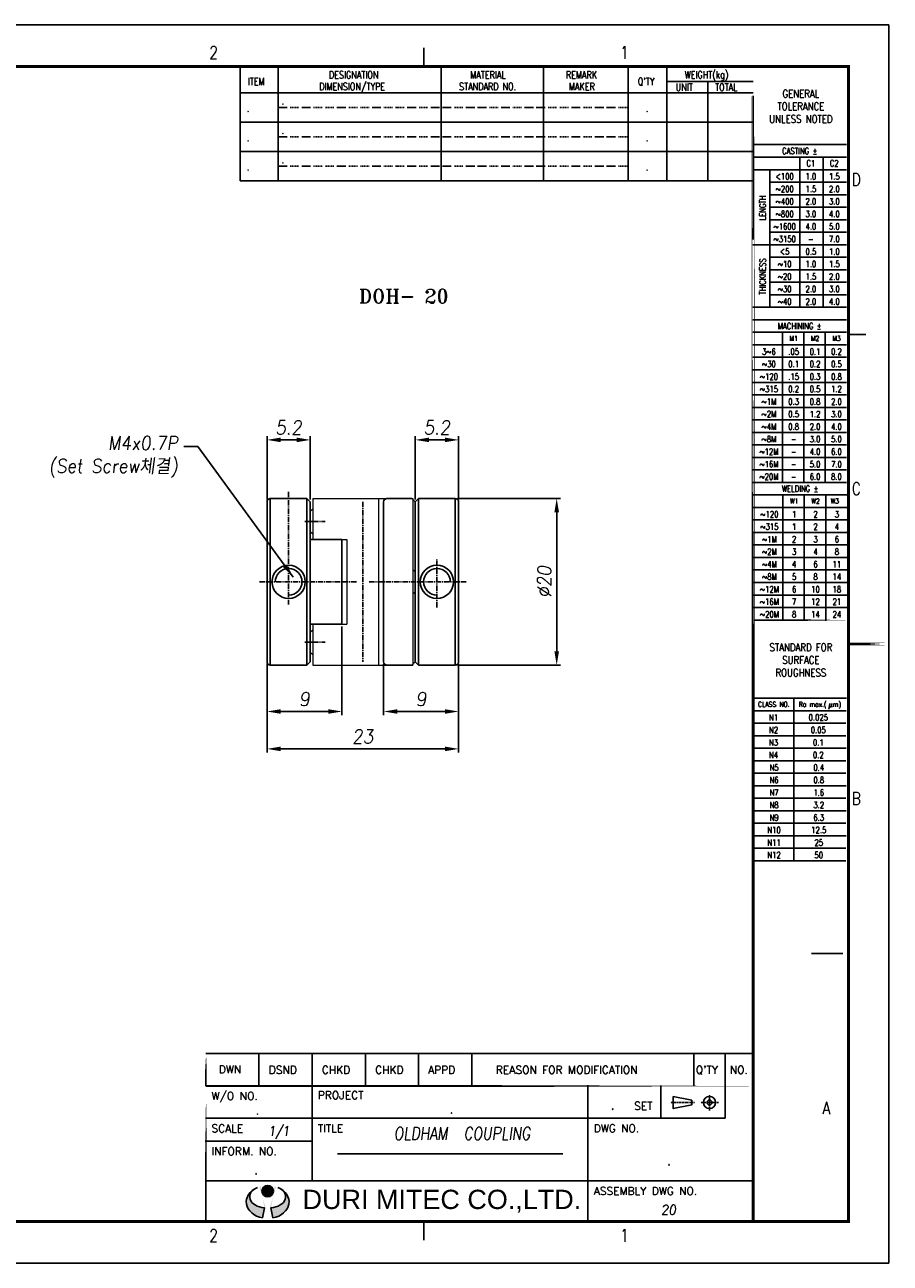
# Model space of a CAD drawing. Header units: millimetres. Extents: x 40 to 461, y 40 to 338.
# Tile 2 of 2: x 253 to 461, y 40 to 338. Entities that reach past the tile are written whole.
import ezdxf
from ezdxf.enums import TextEntityAlignment as Align

# ---------------------------------------------------------------- set-up
doc = ezdxf.new("R2010")
doc.units = ezdxf.units.MM
for name, pattern in [('CENTER', [2, 1.25, -0.25, 0.25, -0.25]), ('DASHED', [0.75, 0.5, -0.25]), ('PHANTOM2', [1.25, 0.625, -0.125, 0.125, -0.125, 0.125, -0.125])]:
    doc.linetypes.add(name, pattern=pattern)
doc.layers.add('1', color=1, linetype='Continuous', lineweight=9)
doc.layers.add('6', color=6, linetype='PHANTOM2', lineweight=9)
for name, color, linetype in [('4', 4, 'CENTER'), ('7', 7, 'Continuous'), ('9', 2, 'Continuous'), ('FORM', 7, 'Continuous'), ('Layer1', 30, 'Continuous'), ('Layer2', 152, 'Continuous')]:
    doc.layers.add(name, color=color, linetype=linetype)
doc.styles.add('ROMANS', font='romans.shx', dxfattribs={"width": 0.9, "oblique": 7.5})
doc.styles.add('ROMANT', font='romant.shx', dxfattribs={"height": 5})
doc.styles.add('SANSSERIF', font='sas_____.pfb', dxfattribs={"height": 4})
doc.dimstyles.get("Standard").update_dxf_attribs({"dimtxt": 3, "dimasz": 2.5, "dimexe": 1, "dimexo": 1, "dimgap": 1, "dimtad": 3, "dimdec": 4, "dimrnd": 1, "dimdsep": 46, "dimtxsty": 'Standard', "dimcen": 0.09, "dimclrd": 3, "dimclre": 3, "dimclrt": 2, "dimadec": 0, "dimazin": 0, "dimtfac": 1, "dimtdec": 4, "dimtix": 1, "dimtmove": 0, "dimatfit": 3, "dimfxl": 0, "dimtolj": 1, "dimarcsym": 0})
doc.dimstyles.new('STANDARD$0', dxfattribs={"dimscale": 3, "dimtxt": 3, "dimasz": 3, "dimexe": 2, "dimexo": 2, "dimgap": 0.09, "dimtad": 1, "dimdec": 3, "dimdsep": 46, "dimtxsty": 'ROMANS', "dimcen": 0.09, "dimdle": 8, "dimclrd": 3, "dimclre": 3, "dimclrt": 2, "dimadec": 0, "dimazin": 0, "dimtfac": 1, "dimtdec": 3, "dimtix": 1, "dimtmove": 2, "dimatfit": 3, "dimfxl": 0, "dimtolj": 1, "dimarcsym": 0})

# ---------------------------------------------------------------- blocks, each defined once
blk = doc.blocks.new('REVISION F')
at = {"layer": '7', "color": 3}
for p, q in [((0, 10.37), (175, 10.37)), ((17, 10.37), (17, -0.02)), ((34, 10.37), (34, 0)), ((51, 10.37), (51, -0.02)), ((68, 10.37), (68, -0.02)), ((85, 10.37), (85, -0.02)), ((156, 10.37), (156, 0)), ((166, 10.37), (166, 0))]:
    blk.add_line(p, q, dxfattribs=at)
at = {"layer": '7', "color": 7}
blk.add_line((175, 10.37), (175, 0), dxfattribs=at)
at = {"layer": '7', "const_width": 0.6}
blk.add_lwpolyline([(0, 10.37), (0, 0), (0, 10.37)], close=True, dxfattribs=at)
at = {"layer": '7', "color": 3, "style": 'ROMANT'}
for s, p in [('DWN', (4.15, 4.03)), ('DSND', (20.09, 3.88)), ('CHKD', (37.09, 3.88)), ('CHKD', (54.09, 3.88)), ('APPD', (71.09, 3.88)), ('REASON FOR MODIFICATION', (92.74, 3.88)), ("Q'TY", (156.67, 3.88)), ('NO.', (167.51, 3.88))]:
    blk.add_text(s, height=2.5, dxfattribs=at).set_placement(p)
blk = doc.blocks.new('logo')
at = {"layer": 'Layer1'}
blk.add_hatch(color=256, dxfattribs=at).paths.add_polyline_path([(2730.7, 62.8, 1), (2720.7, 62.8, 1)])
at = {"layer": 'Layer2'}
h = blk.add_hatch(color=256, dxfattribs=at)
edge = h.paths.add_edge_path()
edge.add_ellipse((2725.7, 57.8), major_axis=(15.8, 0), ratio=0.632701, start_angle=124.7105, end_angle=259.6774, ccw=False)
edge.add_ellipse((2725.7, 53.3), major_axis=(18.8, 0), ratio=0.773333, start_angle=118.6854, end_angle=256.1135)
edge.add_line((2721.2, 39.2), (2722.9, 48))
edge = h.paths.add_edge_path()
edge.add_ellipse((2725.7, 53.3), major_axis=(18.8, 0), ratio=0.773333, start_angle=283.8865, end_angle=421.3146)
edge.add_ellipse((2725.7, 57.8), major_axis=(15.8, 0), ratio=0.632701, start_angle=280.3226, end_angle=415.2895, ccw=False)
edge.add_line((2728.6, 48), (2730.2, 39.2))
at = {"layer": 'Layer1'}
blk.add_circle((2725.7, 62.8), 5, dxfattribs=at)
at = {"layer": 'Layer2'}
for p, q in [((2721.2, 39.2), (2722.9, 48)), ((2730.2, 39.2), (2728.6, 48))]:
    blk.add_line(p, q, dxfattribs=at)
for centre, major_axis, ratio, start_param, end_param in [((2725.7, 53.3), (18.8, 0), 0.773333, 2.071451, 4.470023), ((2725.7, 57.8), (15.8, 0), 0.632701, 2.17661, 4.532225), ((2725.7, 57.8), (15.8, 0), 0.632701, 4.892553, 7.248168), ((2725.7, 53.3), (18.8, 0), 0.773333, 4.954755, 7.353327)]:
    blk.add_ellipse(centre, major_axis=major_axis, ratio=ratio, start_param=start_param, end_param=end_param, dxfattribs=at)
blk = doc.blocks.new('BOM')
at = {"layer": 'FORM', "color": 0}
blk.add_line((0, 0), (0, -10), dxfattribs=at)
at = {"layer": 'FORM', "color": 3}
for p, q in [((68.54, 0), (68.54, -10)), ((103.5, 0), (103.5, -10)), ((132.29, 0), (132.29, -10)), ((145.5, 0), (145.5, -10)), ((159.5, 0), (159.5, -10)), ((13, 0), (13, -10)), ((175, -10), (0, -10))]:
    blk.add_line(p, q, dxfattribs=at)
at = {"layer": 'FORM', "color": 4, "linetype": 'DASHED', "ltscale": 0.25}
for p, q in [((13, -5), (16, -5)), ((17, -5), (20, -5)), ((21, -5), (24, -5)), ((25, -5), (28, -5)), ((29, -5), (32, -5)), ((33, -5), (36, -5)), ((37, -5), (40, -5)), ((41, -5), (44, -5)), ((45, -5), (48, -5)), ((49, -5), (52, -5)), ((53, -5), (56, -5)), ((57, -5), (60, -5)), ((64, -5), (61, -5)), ((68, -5), (65, -5)), ((69, -5), (72, -5)), ((73, -5), (76, -5)), ((77, -5), (80, -5)), ((81, -5), (84, -5)), ((85, -5), (88, -5)), ((89, -5), (92, -5)), ((93, -5), (96, -5)), ((100, -5), (97, -5)), ((101, -5), (104, -5)), ((105, -5), (108, -5)), ((109, -5), (112, -5)), ((113, -5), (116, -5)), ((117, -5), (120, -5)), ((121, -5), (124, -5)), ((125, -5), (128, -5)), ((129, -5), (132.29, -5))]:
    blk.add_line(p, q, dxfattribs=at)
at = {"layer": 'FORM', "color": 2, "style": 'ROMANS', "oblique": 7.5, "width": 0.8}
for p in [(2.19, -6.53), (13.98, -4.03), (69.27, -4.03), (105.23, -4.03), (13.98, -9.03), (69.27, -9.03), (105.23, -9.03)]:
    blk.add_attdef('BOM', p, '', height=2.96, dxfattribs=at)
for p in [(138.83, -5.03), (152.27, -5.03), (167.03, -5.03)]:
    blk.add_attdef('BOM', text='', height=2.96, dxfattribs=at).set_placement(p, align=Align.MIDDLE_CENTER)
blk = doc.blocks.new('*D25')
at = {"color": 3, "lineweight": -2}
for p, q in [((329.49, 193.06), (329.49, 171.8)), ((311.49, 184.06), (311.49, 171.8)), ((314.79, 172.68), (326.19, 172.68))]:
    blk.add_line(p, q, dxfattribs=at)
at = {"color": 3}
for points in [[(314.79, 173.23), (314.79, 172.13), (311.49, 172.68)], [(326.19, 173.23), (326.19, 172.13), (329.49, 172.68)]]:
    blk.add_solid(points, dxfattribs=at)
at = {"layer": 'DEFPOINTS', "color": 0}
for p in [(329.49, 193.61), (311.49, 184.61), (329.49, 172.68)]:
    blk.add_point(p, dxfattribs=at)
at = {"color": 2, "insert": (320.49, 175.65), "char_height": 3.3, "attachment_point": 5, "style": 'ROMANS'}
blk.add_mtext('\\A1;9', dxfattribs=at)
blk = doc.blocks.new('*D26')
at = {"color": 3, "lineweight": -2}
for p, q in [((311.49, 223.56), (311.49, 238.77)), ((318.59, 237.89), (314.79, 237.89)), ((321.89, 223.56), (321.89, 238.77))]:
    blk.add_line(p, q, dxfattribs=at)
at = {"color": 3}
for points in [[(314.79, 238.44), (314.79, 237.34), (311.49, 237.89)], [(318.59, 238.44), (318.59, 237.34), (321.89, 237.89)]]:
    blk.add_solid(points, dxfattribs=at)
at = {"layer": 'DEFPOINTS', "color": 0}
for p in [(311.49, 237.89), (311.49, 223.01), (321.89, 223.01)]:
    blk.add_point(p, dxfattribs=at)
at = {"color": 2, "insert": (316.69, 240.86), "char_height": 3.3, "attachment_point": 5, "style": 'ROMANS'}
blk.add_mtext('\\A1;5.2', dxfattribs=at)
blk = doc.blocks.new('*D27')
at = {"color": 3, "lineweight": -2}
for p, q in [((347.09, 223.56), (347.09, 238.77)), ((350.39, 237.89), (354.19, 237.89)), ((357.49, 223.56), (357.49, 238.77))]:
    blk.add_line(p, q, dxfattribs=at)
at = {"color": 3}
for points in [[(350.39, 238.44), (350.39, 237.34), (347.09, 237.89)], [(354.19, 238.44), (354.19, 237.34), (357.49, 237.89)]]:
    blk.add_solid(points, dxfattribs=at)
at = {"layer": 'DEFPOINTS', "color": 0}
for p in [(357.49, 237.89), (347.09, 223.01), (357.49, 223.01)]:
    blk.add_point(p, dxfattribs=at)
at = {"color": 2, "insert": (352.29, 240.86), "char_height": 3.3, "attachment_point": 5, "style": 'ROMANS'}
blk.add_mtext('\\A1;5.2', dxfattribs=at)
blk = doc.blocks.new('*D28')
at = {"color": 3, "lineweight": -2}
for p, q in [((339.49, 184.06), (339.49, 171.8)), ((357.49, 184.06), (357.49, 171.8)), ((342.79, 172.68), (354.19, 172.68))]:
    blk.add_line(p, q, dxfattribs=at)
at = {"color": 3}
for points in [[(342.79, 173.23), (342.79, 172.13), (339.49, 172.68)], [(354.19, 173.23), (354.19, 172.13), (357.49, 172.68)]]:
    blk.add_solid(points, dxfattribs=at)
at = {"layer": 'DEFPOINTS', "color": 0}
for p in [(339.49, 184.61), (357.49, 184.61), (357.49, 172.68)]:
    blk.add_point(p, dxfattribs=at)
at = {"color": 2, "insert": (348.49, 175.65), "char_height": 3.3, "attachment_point": 5, "style": 'ROMANS'}
blk.add_mtext('\\A1;9', dxfattribs=at)
blk = doc.blocks.new('*D29')
at = {"color": 3, "lineweight": -2}
for p, q in [((311.49, 183.51), (311.49, 162.82)), ((357.49, 183.51), (357.49, 162.82)), ((314.79, 163.7), (354.19, 163.7))]:
    blk.add_line(p, q, dxfattribs=at)
at = {"color": 3}
for points in [[(314.79, 164.25), (314.79, 163.15), (311.49, 163.7)], [(354.19, 164.25), (354.19, 163.15), (357.49, 163.7)]]:
    blk.add_solid(points, dxfattribs=at)
at = {"layer": 'DEFPOINTS', "color": 0}
for p in [(311.49, 184.06), (357.49, 184.06), (357.49, 163.7)]:
    blk.add_point(p, dxfattribs=at)
at = {"color": 2, "insert": (334.49, 166.67), "char_height": 3.3, "attachment_point": 5, "style": 'ROMANS'}
blk.add_mtext('\\A1;23', dxfattribs=at)
blk = doc.blocks.new('*D30')
at = {"color": 3, "lineweight": -2}
for p, q in [((357.24, 223.81), (381.91, 223.81)), ((381.03, 187.11), (381.03, 220.51)), ((357.24, 183.81), (381.91, 183.81))]:
    blk.add_line(p, q, dxfattribs=at)
at = {"color": 3}
for points in [[(380.48, 220.51), (381.58, 220.51), (381.03, 223.81)], [(380.48, 187.11), (381.58, 187.11), (381.03, 183.81)]]:
    blk.add_solid(points, dxfattribs=at)
at = {"layer": 'DEFPOINTS', "color": 0}
for p in [(356.69, 223.81), (381.03, 223.81), (356.69, 183.81)]:
    blk.add_point(p, dxfattribs=at)
at = {"color": 2, "insert": (378.06, 203.81), "char_height": 3.3, "attachment_point": 5, "rotation": 90, "style": 'ROMANS'}
blk.add_mtext('\\A1;%%c20', dxfattribs=at)

msp = doc.modelspace()

# ---------------------------------------------------------------- linework, layer by layer
for p, q in [((312.2887, 223.8086), (321.0887, 223.8086)), ((312.2887, 183.8086), (312.2887, 223.8086)), ((321.0887, 223.8086), (321.8887, 223.0086)), ((321.0887, 183.8086), (321.0887, 223.8086)), ((346.2887, 223.8086), (340.2887, 223.8086)), ((346.2887, 223.8086), (347.0887, 223.0086)), ((347.8887, 223.8086), (347.0887, 223.0086)), ((356.6887, 223.8086), (347.8887, 223.8086)), ((347.8887, 183.8086), (347.8887, 223.8086)), ((356.6887, 183.8086), (356.6887, 223.8086)), ((311.4887, 223.0086), (311.4887, 184.6086)), ((321.8887, 223.0086), (321.8887, 184.6086)), ((339.4887, 223.0086), (339.4887, 184.6086)), ((347.0887, 223.0086), (347.0887, 184.6086)), ((357.4887, 223.0086), (357.4887, 184.6086)), ((321.8887, 214.0086), (329.4887, 214.0086)), ((329.4887, 214.0086), (329.4887, 193.6086)), ((321.8887, 193.6086), (329.4887, 193.6086)), ((321.0887, 183.8086), (321.8887, 184.6086)), ((346.2887, 183.8086), (347.0887, 184.6086)), ((347.8887, 183.8086), (347.0887, 184.6086)), ((312.2887, 183.8086), (321.0887, 183.8086)), ((346.2887, 183.8086), (340.2887, 183.8086)), ((356.6887, 183.8086), (347.8887, 183.8086))]:
    msp.add_line(p, q)
for centre in [(316.6887, 203.8086), (352.2887, 203.8086)]:
    msp.add_circle(centre, 4)
for centre, start, end in [((312.2887, 223.0086), 90, 180), ((340.2887, 223.0086), 90, 180), ((356.6887, 223.0086), 0, 90), ((312.2887, 184.6086), 180, 270), ((340.2887, 184.6086), 180, 270), ((356.6887, 184.6086), 270, 0)]:
    msp.add_arc(centre, 0.8, start, end)
at = {"layer": '4'}
for p, q in [((316.6887, 225.4067), (316.6887, 198.3635)), ((334.4887, 223.0086), (334.4887, 184.6086)), ((320.5747, 218.3086), (325.4314, 218.3086)), ((352.2887, 197.6788), (352.2887, 209.2536)), ((309.7111, 203.8086), (333.0163, 203.8086)), ((359.2662, 203.8086), (335.961, 203.8086)), ((320.5747, 189.3086), (325.4314, 189.3086))]:
    msp.add_line(p, q, dxfattribs=at)
at = {"layer": '6', "linetype": 'ByBlock'}
for p, q in [((322.4887, 223.8086), (346.4887, 223.8086)), ((322.4887, 223.8086), (322.4887, 214.0086)), ((338.2887, 223.8086), (338.2887, 183.8086)), ((346.4887, 223.8086), (346.4887, 183.8086)), ((322.4887, 221.3086), (321.8887, 220.7086)), ((321.8887, 220.7086), (321.8887, 215.9086)), ((321.8887, 215.9086), (322.4887, 215.3086)), ((322.4887, 214.0086), (330.6887, 214.0086)), ((330.6887, 214.0086), (330.6887, 193.6086)), ((347.0887, 206.2086), (346.4887, 206.8086)), ((347.0887, 201.4086), (347.0887, 206.2086)), ((346.4887, 200.8086), (347.0887, 201.4086)), ((322.4887, 193.6086), (322.4887, 183.8086)), ((322.4887, 193.6086), (330.6887, 193.6086)), ((321.8887, 191.7086), (322.4887, 192.3086)), ((321.8887, 186.9086), (321.8887, 191.7086)), ((322.4887, 186.3086), (321.8887, 186.9086)), ((322.4887, 183.8086), (346.4887, 183.8086))]:
    msp.add_line(p, q, dxfattribs=at)
at = {"layer": '7', "color": 3}
for p, q in [((322.3302, 82.781), (322.3302, 59.98)), ((388.5446, 82.7667), (388.5446, 50.2184)), ((406.0103, 82.7667), (406.0103, 74.9979)), ((421.448, 82.781), (421.448, 74.9979)), ((428.2061, 82.781), (428.2061, 50.2184)), ((296.7999, 74.9979), (421.448, 74.9979)), ((296.7999, 69.5106), (322.3302, 69.5106)), ((328.3933, 66.4781), (382.4797, 66.4781)), ((296.7999, 59.98), (428.2061, 59.98))]:
    msp.add_line(p, q, dxfattribs=at)
at = {"layer": '7', "color": 4, "linetype": 'CENTER', "ltscale": 0.1}
for p, q in [((417.7264, 76.8917), (417.7264, 80.5772)), ((414.1302, 78.7884), (408.3271, 78.7884)), ((419.8404, 78.7884), (415.5799, 78.7884))]:
    msp.add_line(p, q, dxfattribs=at)
at = {"layer": '7', "const_width": 0.4505}
for points in [[(428.2061, 82.781), (296.7999, 82.781), (428.2061, 82.781)], [(296.7999, 82.781), (296.7999, 50.2184), (296.7999, 82.781)]]:
    msp.add_lwpolyline(points, close=True, dxfattribs=at)
at = {"layer": '7'}
msp.add_lwpolyline([(413.4467, 79.371), (408.9902, 80.238), (408.9902, 77.3389), (413.4467, 78.2059)], close=True, dxfattribs=at)
for radius in [1.4495, 0.5826]:
    msp.add_circle((417.7264, 78.7884), radius, dxfattribs=at)
at = {"layer": '9'}
for centre, start, end in [((316.6887, 203.8086), 270, 180), ((352.2887, 203.8086), 0, 270)]:
    msp.add_arc(centre, 3.2, start, end, dxfattribs=at)
at = {"layer": 'FORM'}
for p, q in [((460.7448, 337.56), (40.2449, 337.56)), ((460.7448, 40.2065), (460.7448, 337.56)), ((349.1121, 332.0535), (349.1121, 327.5481)), ((305.0597, 321.2149), (305.0597, 327.5481)), ((428.2061, 321.2149), (305.0597, 321.2149)), ((428.0948, 308.7746), (450.6216, 308.7746)), ((428.0948, 305.771), (450.6216, 305.771)), ((428.0948, 266.7246), (450.6216, 266.7246)), ((428.0948, 263.721), (450.6216, 263.721)), ((450.7329, 263.2216), (455.2382, 263.2216)), ((428.0948, 227.6782), (450.6216, 227.6782)), ((428.2061, 224.6746), (450.7329, 224.6746)), ((428.2061, 175.8653), (450.6216, 175.8653)), ((428.2061, 172.8685), (450.5183, 172.8685)), ((428.2061, 136.8189), (450.4081, 136.8189)), ((442.2227, 114.5449), (449.7317, 114.5449)), ((349.1121, 45.7131), (349.1121, 50.2184)), ((460.7448, 40.2065), (40.2449, 40.2065))]:
    msp.add_line(p, q, dxfattribs=at)
at = {"layer": 'FORM', "color": 3}
for p, q in [((314.2077, 321.2149), (314.2077, 327.5481)), ((353.2892, 321.1788), (353.2892, 327.5121)), ((377.892, 321.2149), (377.892, 327.5481)), ((398.154, 321.2149), (398.154, 327.5481)), ((407.4471, 321.2149), (407.4471, 327.5481)), ((428.2061, 323.9569), (407.4471, 323.9569)), ((417.2988, 323.9569), (417.2988, 321.2149)), ((417.2988, 323.9569), (417.2988, 321.2149)), ((428.2061, 286.0302), (428.2061, 320.5112)), ((439.3582, 269.7281), (439.3582, 305.771)), ((444.9899, 269.7281), (444.9899, 305.771)), ((428.0948, 302.7674), (450.6216, 302.7674)), ((432.2247, 269.7281), (432.2247, 302.7674)), ((432.2247, 299.7639), (450.6216, 299.7639)), ((432.2247, 296.7603), (450.6216, 296.7603)), ((432.2247, 293.7567), (450.6216, 293.7567)), ((432.2247, 290.7531), (450.6216, 290.7531)), ((432.2247, 287.7496), (450.6216, 287.7496)), ((428.0948, 284.746), (450.6216, 284.746)), ((432.2247, 281.7424), (450.6216, 281.7424)), ((432.2247, 278.7389), (450.6216, 278.7389)), ((432.2247, 275.7353), (450.6216, 275.7353)), ((432.2247, 272.7317), (450.6216, 272.7317)), ((428.0948, 269.7281), (450.6216, 269.7281)), ((435.2283, 227.6782), (435.2283, 263.721)), ((440.3594, 227.6782), (440.3594, 263.721)), ((445.4905, 227.6782), (445.4905, 263.721)), ((428.0948, 260.7174), (450.6216, 260.7174)), ((428.0948, 257.7139), (450.6216, 257.7139)), ((428.0948, 254.7103), (450.6216, 254.7103)), ((428.0948, 251.7067), (450.6216, 251.7067)), ((428.0948, 248.7032), (450.6216, 248.7032)), ((428.0948, 245.6996), (450.6216, 245.6996)), ((428.0948, 242.696), (450.6216, 242.696)), ((428.0948, 239.6924), (450.6216, 239.6924)), ((428.0948, 236.6889), (450.6216, 236.6889)), ((428.0948, 233.6853), (450.6216, 233.6853)), ((428.0948, 230.6817), (450.6216, 230.6817)), ((435.3396, 194.6389), (435.3396, 224.6746)), ((440.4707, 194.6389), (440.4707, 224.6746)), ((445.6018, 194.6389), (445.6018, 224.6746)), ((428.2061, 221.671), (450.7329, 221.671)), ((428.2061, 218.6674), (450.7329, 218.6674)), ((428.2061, 215.6639), (450.7329, 215.6639)), ((428.2061, 212.6603), (450.7329, 212.6603)), ((428.2061, 209.6567), (450.7329, 209.6567)), ((428.2061, 206.6532), (450.7329, 206.6532)), ((428.2061, 203.6496), (450.7329, 203.6496)), ((428.2061, 200.646), (450.7329, 200.646)), ((428.2061, 197.6425), (450.7329, 197.6425)), ((437.9905, 136.8189), (437.9905, 175.8653)), ((446.5117, 174.0179), (446.3848, 173.262)), ((446.5863, 174.5768), (446.5117, 174.0179)), ((447.094, 174.5766), (447.0194, 174.0443)), ((428.2061, 169.8649), (450.4081, 169.8649)), ((428.2061, 166.8613), (450.4081, 166.8613)), ((428.2061, 163.8578), (450.5183, 163.8578)), ((428.2061, 160.8542), (450.4081, 160.8542)), ((428.2061, 157.8506), (450.4081, 157.8506)), ((428.2061, 154.8471), (450.5183, 154.8471)), ((428.2061, 151.8435), (450.4081, 151.8435)), ((428.2061, 148.8399), (450.5183, 148.8399)), ((428.2061, 145.8363), (450.4081, 145.8363)), ((428.2061, 142.8328), (450.5183, 142.8328)), ((428.2061, 139.8292), (450.4081, 139.8292))]:
    msp.add_line(p, q, dxfattribs=at)
at = {"layer": 'FORM', "color": 0}
msp.add_line((428.2061, 321.2149), (305.0597, 321.2149), dxfattribs=at)
at = {"layer": 'FORM'}
for points, const_width in [([(59.1173, 327.5481), (451.0833, 327.5481), (451.0833, 50.2184), (59.1173, 50.2184)], 0.7008), ([(428.2061, 327.5481), (428.2061, 50.2184)], 0.7008), ([(450.7329, 194.6389), (428.2061, 194.6389)], 0.4005), ([(460.7448, 188.8833), (450.7329, 188.8833)], 0.7008)]:
    msp.add_lwpolyline(points, close=True, dxfattribs=dict(at, const_width=const_width))
at = {"layer": 'FORM', "color": 3}
for centre, start, end in [((446.7655, 174.0311), 182.980109, 2.980109), ((447.2733, 174.0376), 183.365315, 254.49911)]:
    msp.add_arc(centre, 0.2542, start, end, dxfattribs=at)

# ---------------------------------------------------------------- block references
at = {"xscale": 0.2730531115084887, "yscale": 0.2730531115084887, "zscale": 0.2730531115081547}
msp.add_blockref('logo', (-432.6101, 40.3728), dxfattribs=at)
at = {"layer": '1', "xscale": 0.7508926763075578, "yscale": 0.7508926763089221, "zscale": 0.750892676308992}
msp.add_blockref('REVISION F', (296.7999, 82.781), dxfattribs=at)
at = {"layer": 'FORM'}
ref = msp.add_blockref('BOM', (305.0597, 321.2149), dxfattribs=dict(at, xscale=0.7036937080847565, yscale=0.7036937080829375, zscale=0.7036937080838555))
ref.add_attrib('BOM', '.', (306.5979, 316.6203), dxfattribs={"color": 2, "height": 2.084, "style": 'ROMANS', "oblique": 7.5, "width": 0.8})
ref.add_attrib('BOM', '.', (314.8955, 318.3795), dxfattribs={"color": 2, "height": 2.084, "style": 'ROMANS', "oblique": 7.5, "width": 0.8})
ref.add_attrib('BOM', '.', dxfattribs={"color": 2, "height": 2.084, "style": 'ROMANS', "oblique": 7.5, "width": 0.8}).set_placement((402.7507, 317.6758), align=Align.MIDDLE_CENTER)
ref = msp.add_blockref('BOM', (305.0597, 314.1779), dxfattribs=dict(at, xscale=0.7036937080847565, yscale=0.7036937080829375, zscale=0.7036937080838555))
ref.add_attrib('BOM', '.', (306.5979, 309.5834), dxfattribs={"color": 2, "height": 2.084, "style": 'ROMANS', "oblique": 7.5, "width": 0.8})
ref.add_attrib('BOM', '.', (314.8955, 311.3426), dxfattribs={"color": 2, "height": 2.084, "style": 'ROMANS', "oblique": 7.5, "width": 0.8})
ref.add_attrib('BOM', '.', dxfattribs={"color": 2, "height": 2.084, "style": 'ROMANS', "oblique": 7.5, "width": 0.8}).set_placement((402.7507, 310.6389), align=Align.MIDDLE_CENTER)
ref = msp.add_blockref('BOM', (305.0597, 307.141), dxfattribs=dict(at, xscale=0.7036937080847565, yscale=0.7036937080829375, zscale=0.7036937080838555))
ref.add_attrib('BOM', '.', (306.5979, 302.5464), dxfattribs={"color": 2, "height": 2.084, "style": 'ROMANS', "oblique": 7.5, "width": 0.8})
ref.add_attrib('BOM', '.', (314.8955, 304.3057), dxfattribs={"color": 2, "height": 2.084, "style": 'ROMANS', "oblique": 7.5, "width": 0.8})
ref.add_attrib('BOM', '.', dxfattribs={"color": 2, "height": 2.084, "style": 'ROMANS', "oblique": 7.5, "width": 0.8}).set_placement((402.7507, 303.602), align=Align.MIDDLE_CENTER)

# ---------------------------------------------------------------- texts
at = {"color": 2, "style": 'ROMANT'}
msp.add_text('DOH- 20', height=3.375, dxfattribs=at).set_placement((333.5282, 270.706))
at = {"style": 'SANSSERIF'}
msp.add_text('DURI MITEC CO.,LTD.', height=4.633693, dxfattribs=at).set_placement((320.037, 53.2194))
at = {"color": 2, "insert": (290.0984, 228.8734), "char_height": 3.3, "attachment_point": 9, "style": 'ROMANS'}
msp.add_mtext('M4x0.7P\\P(Set Screw{\\f굴림|b0|i0|c129|p49;체결})', dxfattribs=at)
at = {"layer": '7', "color": 3, "style": 'ROMANT'}
for s, height, p in [('W/O NO.', 1.87723, (298.1648, 79.4321)), ('PROJECT', 1.87723, (323.6951, 79.6112)), ('SET', 1.87723, (399.599, 77.0454)), ('SCALE', 1.87723, (298.1648, 71.6347)), ('TITLE', 1.87723, (323.6951, 71.649)), ('DWG NO.', 1.87723, (389.9096, 71.649)), ('INFORM. NO.', 1.877232, (298.1648, 66.1617)), ('ASSEMBLY DWG NO.', 1.877232, (389.9096, 56.6311))]:
    msp.add_text(s, height=height, dxfattribs=at).set_placement(p)
at = {"layer": '7', "style": 'ROMANS', "oblique": 7.5}
for tag, height, width, p in [('.', 3.4368, 0.8, (394.4539, 77.0678)), ('.', 2.0216, 0.8, (309.1837, 75.9091)), ('.', 2.3249, 0.8, (355.7424, 76.1886)), ('1/1', 2.3249, 0.8, (314.3352, 70.7854)), ('OLDHAM', 3.0325, 0.8, (348.3941, 69.856)), ('COUPLING', 3.0325, 0.8, (366.7175, 69.856)), ('.', 3.2346, 0.8, (407.9863, 63.6967)), ('.', 3.0325, 0.8, (308.8842, 61.5045)), ('20', 2.3249, 0.9, (407.8912, 51.8855))]:
    msp.add_attdef(tag, text='', height=height, dxfattribs=dict(at, width=width)).set_placement(p, align=Align.CENTER)
at = {"layer": 'FORM', "color": 3, "style": 'ROMANT', "width": 0.8}
for s, height, p in [('2', 3.0036, (297.6448, 329.3798)), ('1', 3.0036, (396.262, 329.3798)), ('ITEM', 1.75923, (306.8777, 323.0735)), ('DESIGNATION', 1.759234, (326.3532, 324.6568)), ('MATERIAL', 1.75923, (360.2902, 324.6568)), ('REMARK', 1.75923, (383.2458, 324.6568)), ("Q'TY", 1.75923, (400.4905, 323.0735)), ('WEIGHT(kg)', 1.75923, (411.7469, 324.6956)), ('DIMENSION/TYPE', 1.759234, (324.0265, 321.842)), ('STANDARD NO.', 1.759234, (357.5953, 321.842)), ('MAKER', 1.75923, (383.9623, 321.842)), ('UNIT', 1.75923, (409.5929, 321.6699)), ('TOTAL', 1.75923, (419.0583, 321.6699)), ('TOTAL', 1.75923, (419.0583, 321.6699)), ('D', 3.0036, (451.8597, 298.9081)), ('C', 3.0036, (451.8597, 224.6697)), ('B', 3.0036, (451.8597, 150.2698)), ('A', 3.0036, (444.8514, 75.993)), ('2', 3.0036, (297.6448, 45.3831)), ('1', 3.0036, (396.262, 45.3831))]:
    msp.add_text(s, height=height, dxfattribs=at).set_placement(p)
at = {"layer": 'FORM', "color": 3, "style": 'ROMANS', "width": 0.8}
for s, height, p in [('GENERAL', 1.87723, (439.6468, 321.9416)), ('TOLERANCE', 1.87723, (439.6468, 318.9023)), ('UNLESS NOTED', 1.877232, (439.6468, 315.8629)), ('CASTING %%P', 1.501785, (439.3488, 308.0247)), ('C1', 1.50179, (442.0421, 305.0723)), ('C2', 1.50179, (447.6444, 305.0723)), ('<100', 1.50179, (435.7681, 301.8913)), ('1.0', 1.50179, (442.0506, 301.8913)), ('1.5', 1.50179, (447.6823, 301.8913)), ('~200', 1.50179, (435.7681, 298.8878)), ('1.5', 1.50179, (442.0506, 298.8878)), ('2.0', 1.50179, (447.6823, 298.8878)), ('~400', 1.50179, (435.7681, 295.8842)), ('2.0', 1.50179, (442.0506, 295.8842)), ('3.0', 1.50179, (447.6823, 295.8842)), ('~800', 1.50179, (435.7681, 292.8806)), ('3.0', 1.50179, (442.0506, 292.8806)), ('4.0', 1.50179, (447.6823, 292.8806)), ('~1600', 1.50179, (435.7681, 289.877)), ('4.0', 1.50179, (442.0506, 289.877)), ('5.0', 1.50179, (447.6823, 289.877)), ('~3150', 1.50179, (435.7681, 286.8735)), ('-', 1.5018, (442.0506, 286.8735)), ('7.0', 1.50179, (447.6823, 286.8735)), ('<5', 1.50179, (435.7681, 283.8699)), ('0.5', 1.50179, (442.0506, 283.8699)), ('1.0', 1.50179, (447.6823, 283.8699)), ('~10', 1.50179, (435.7681, 280.8663)), ('1.0', 1.50179, (442.0506, 280.8663)), ('1.5', 1.50179, (447.6823, 280.8663)), ('~20', 1.50179, (435.7681, 277.8628)), ('1.5', 1.50179, (442.0506, 277.8628)), ('2.0', 1.50179, (447.6823, 277.8628)), ('~30', 1.50179, (435.7681, 274.8592)), ('2.0', 1.50179, (442.0506, 274.8592)), ('3.0', 1.50179, (447.6823, 274.8592)), ('~40', 1.50179, (435.7681, 271.8556)), ('2.0', 1.50179, (442.0506, 271.8556)), ('4.0', 1.50179, (447.6823, 271.8556)), ('MACHINING %%P', 1.501785, (439.3488, 265.9747)), ('M1', 1.20143, (437.9207, 262.8449)), ('M2', 1.20143, (443.0518, 262.8449)), ('M3', 1.20143, (448.1829, 262.8449)), ('3~6', 1.50179, (431.9885, 259.8463)), ('.05', 1.50179, (437.9207, 259.8413)), ('0.1', 1.50179, (443.0518, 259.8413)), ('0.2', 1.50179, (448.1829, 259.8413)), ('~30', 1.50179, (431.9885, 256.8428)), ('0.1', 1.50179, (437.9207, 256.8378)), ('0.2', 1.50179, (443.0518, 256.8378)), ('0.5', 1.50179, (448.1829, 256.8378)), ('~120', 1.50179, (431.9885, 253.8392)), ('.15', 1.50179, (437.9207, 253.8342)), ('0.3', 1.50179, (443.0518, 253.8342)), ('0.8', 1.50179, (448.1829, 253.8342)), ('~315', 1.50179, (431.9885, 250.8356)), ('0.2', 1.50179, (437.9207, 250.8306)), ('0.5', 1.50179, (443.0518, 250.8306)), ('1.2', 1.50179, (448.1829, 250.8306)), ('~1M', 1.50179, (431.9885, 247.8321)), ('0.3', 1.50179, (437.9207, 247.8271)), ('0.8', 1.50179, (443.0518, 247.8271)), ('2.0', 1.50179, (448.1829, 247.8271)), ('~2M', 1.50179, (431.9885, 244.8285)), ('0.5', 1.50179, (437.9207, 244.8235)), ('1.2', 1.50179, (443.0518, 244.8235)), ('3.0', 1.50179, (448.1829, 244.8235)), ('~4M', 1.50179, (431.9885, 241.8249)), ('0.8', 1.50179, (437.9207, 241.8199)), ('2.0', 1.50179, (443.0518, 241.8199)), ('4.0', 1.50179, (448.1829, 241.8199)), ('~8M', 1.50179, (431.9885, 238.8213)), ('-', 1.5018, (437.9207, 238.8163)), ('3.0', 1.50179, (443.0518, 238.8163)), ('5.0', 1.50179, (448.1829, 238.8163)), ('~12M', 1.50179, (431.9885, 235.8178)), ('-', 1.5018, (437.9207, 235.8128)), ('4.0', 1.50179, (443.0518, 235.8128)), ('6.0', 1.50179, (448.1829, 235.8128)), ('~16M', 1.50179, (431.9885, 232.8142)), ('-', 1.5018, (437.9207, 232.8092)), ('5.0', 1.50179, (443.0518, 232.8092)), ('7.0', 1.50179, (448.1829, 232.8092)), ('~20M', 1.50179, (431.9885, 229.8106)), ('6.0', 1.50179, (443.0518, 229.8056)), ('8.0', 1.50179, (448.1829, 229.8056)), ('WELDING %%P', 1.501785, (439.4601, 226.9283)), ('-', 1.5018, (437.9207, 229.8056)), ('W1', 1.20143, (438.032, 223.7985)), ('W2', 1.20143, (443.1631, 223.7985)), ('W3', 1.20143, (447.7936, 223.7985)), ('~120', 1.50179, (432.0999, 220.7949)), ('1', 1.5018, (438.032, 220.7949)), ('2', 1.5018, (443.1631, 220.7949)), ('3', 1.5018, (448.2942, 220.7949)), ('~315', 1.50179, (432.0999, 217.7914)), ('1', 1.5018, (438.032, 217.7914)), ('2', 1.5018, (443.1631, 217.7914)), ('4', 1.5018, (448.2942, 217.7914)), ('~1M', 1.50179, (432.0999, 214.7878)), ('2', 1.5018, (438.032, 214.7878)), ('3', 1.5018, (443.1631, 214.7878)), ('6', 1.5018, (448.2942, 214.7878)), ('~2M', 1.50179, (432.0999, 211.7842)), ('3', 1.5018, (438.032, 211.7842)), ('4', 1.5018, (443.1631, 211.7842)), ('8', 1.5018, (448.2942, 211.7842)), ('~4M', 1.50179, (432.0999, 208.7806)), ('4', 1.5018, (438.032, 208.7806)), ('6', 1.5018, (443.1631, 208.7806)), ('11', 1.50179, (448.2942, 208.7806)), ('~8M', 1.50179, (432.0999, 205.7771)), ('5', 1.5018, (438.032, 205.7771)), ('8', 1.5018, (443.1631, 205.7771)), ('14', 1.50179, (448.2942, 205.7771)), ('~12M', 1.50179, (432.0999, 202.7735)), ('6', 1.5018, (438.032, 202.7735)), ('10', 1.50179, (443.1631, 202.7735)), ('18', 1.50179, (448.2942, 202.7735)), ('~16M', 1.50179, (432.0999, 199.7699)), ('7', 1.5018, (438.032, 199.7699)), ('12', 1.50179, (443.1631, 199.7699)), ('21', 1.50179, (448.2942, 199.7699)), ('~20M', 1.50179, (432.0999, 196.7664)), ('8', 1.5018, (438.032, 196.7664)), ('14', 1.50179, (443.1631, 196.7664)), ('24', 1.50179, (448.2942, 196.7664)), ('STANDARD FOR', 1.877232, (439.6468, 189.0323)), ('SURFACE', 1.87723, (439.6468, 185.993)), ('ROUGHNESS', 1.87723, (439.6468, 182.9537)), ('CLASS NO.', 1.20143, (433.1482, 174.9892)), ('Ra max.(  m)', 1.201428, (444.2115, 174.9892)), ('N1', 1.50179, (433.1005, 171.9924)), ('0.025', 1.50179, (443.8281, 171.9924)), ('N2', 1.50179, (433.1005, 168.9888)), ('0.05', 1.50179, (443.8281, 168.9888)), ('N3', 1.50179, (433.1005, 165.9853)), ('0.1', 1.50179, (443.8281, 165.9853)), ('N4', 1.50179, (433.1005, 162.9817)), ('0.2', 1.50179, (443.8281, 162.9817)), ('N5', 1.50179, (433.2118, 159.9781)), ('0.4', 1.50179, (443.9394, 159.9781)), ('N6', 1.50179, (433.2118, 156.9745)), ('0.8', 1.50179, (443.9394, 156.9745)), ('N7', 1.50179, (433.2118, 153.971)), ('1.6', 1.50179, (443.9394, 153.971)), ('N8', 1.50179, (433.2118, 150.9674)), ('3.2', 1.50179, (443.9394, 150.9674)), ('N9', 1.50179, (433.2118, 147.9638)), ('6.3', 1.50179, (443.9394, 147.9638)), ('N10', 1.50179, (433.2118, 144.9603)), ('12.5', 1.50179, (443.9394, 144.9603)), ('N11', 1.50179, (433.2118, 141.9567)), ('25', 1.50179, (443.9394, 141.9567)), ('N12', 1.50179, (433.2118, 138.9531)), ('50', 1.50179, (443.9394, 138.9531))]:
    msp.add_text(s, height=height, dxfattribs=at).set_placement(p, align=Align.TOP_CENTER)
for s, p in [('LENGTH', (429.7115, 293.6063)), ('THICKNESS', (429.7115, 277.1347))]:
    msp.add_text(s, height=1.50179, rotation=90, dxfattribs=at).set_placement(p, align=Align.TOP_CENTER)

# ---------------------------------------------------------------- dimensions: what is measured, and where the dimension line sits
for base, p1, p2, picture, middle in [((311.4887, 237.8875), (321.8887, 223.0086), (311.4887, 223.0086), '*D26', (316.6887, 240.8575)), ((357.4887, 237.8875), (347.0887, 223.0086), (357.4887, 223.0086), '*D27', (352.2887, 240.8575)), ((329.4887, 172.6816), (311.4887, 184.6086), (329.4887, 193.6086), '*D25', (320.4887, 175.6516)), ((357.4887, 172.6816), (339.4887, 184.6086), (357.4887, 184.6086), '*D28', (348.4887, 175.6516)), ((357.4887, 163.702), (311.4887, 184.0586), (357.4887, 184.0586), '*D29', (334.4887, 166.672))]:
    dim = msp.add_linear_dim(base=base, p1=p1, p2=p2, dimstyle='STANDARD$0', override={"dimscale": 1.1, "dimexe": 0.8, "dimexo": 0.5, "dimgap": 1.2, "dimlfac": 0.5, "dimcen": 0, "dimadec": 1, "dimtm": 1e-09, "dimtix": 0})
    dim.commit()
    dim.dimension.update_dxf_attribs({"geometry": picture, "text_midpoint": middle})
dim = msp.add_linear_dim(base=(381.028, 223.8086), p1=(356.6887, 183.8086), p2=(356.6887, 223.8086), angle=90, text='%%c<>', dimstyle='STANDARD$0', override={"dimscale": 1.1, "dimexe": 0.8, "dimexo": 0.5, "dimgap": 1.2, "dimlfac": 0.5, "dimcen": 0, "dimadec": 1, "dimtm": 1e-09, "dimtix": 0})
dim.commit()
dim.dimension.update_dxf_attribs({"geometry": '*D30', "text_midpoint": (378.058, 203.8086)})

# ---------------------------------------------------------------- leaders
at = {"annotation_type": 0, "has_hookline": 1, "hookline_direction": 1, "text_width": 34.4057}
msp.add_leader([(317.7605, 204.9651), (294.864, 236.336), (291.564, 236.336)], dimstyle='Standard', override={"dimscale": 1.1, "dimasz": 3, "dimexe": 0.8, "dimexo": 0.5, "dimgap": 1.2, "dimtad": 0, "dimdec": 3, "dimlfac": 0.5, "dimrnd": 0, "dimtxsty": 'ROMANS', "dimcen": 0, "dimadec": 1, "dimtm": 1e-09, "dimtdec": 3, "dimtix": 0}, dxfattribs=at)

doc.saveas('drawing.dxf')
